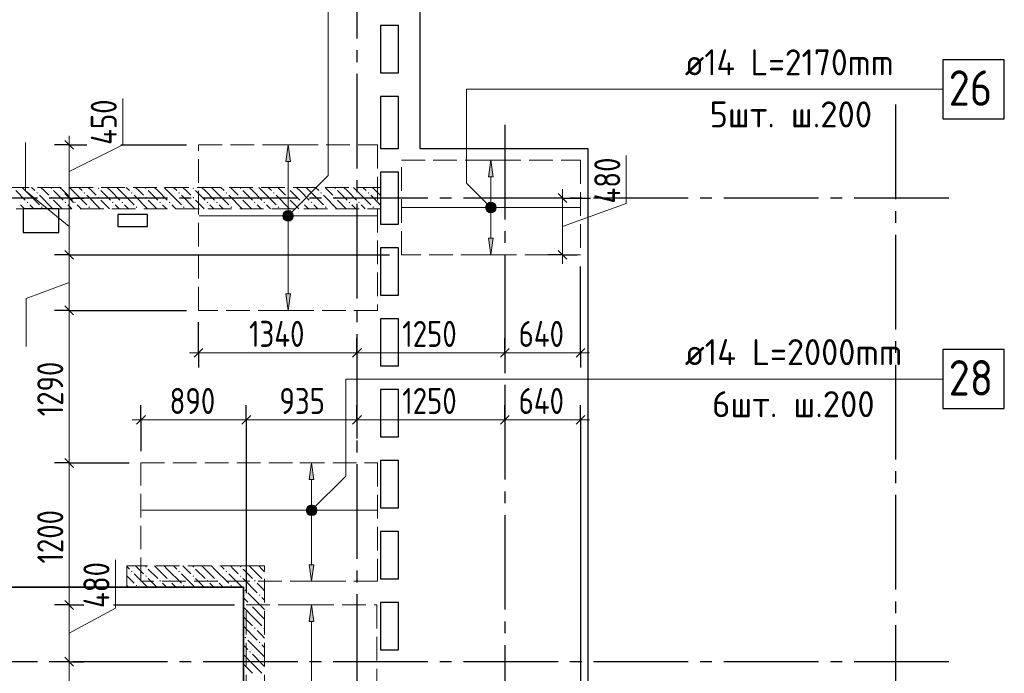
# Model space of a CAD drawing. Header units: millimetres. Extents: x 0 to 43617, y 0 to 59400.
# Tile 29 of 31: x 18974 to 27294, y 46152 to 51678. Entities that reach past the tile are written whole.
import ezdxf

# ---------------------------------------------------------------- set-up
doc = ezdxf.new("R2010")
doc.units = ezdxf.units.MM
doc.linetypes.add('______2', pattern=[270, 200, -70])
doc.linetypes.add('______5', pattern=[1100, 800, -100, 100, -100])
for name, color, linetype, lineweight in [('Standard', 7, 'Continuous', 25), ('ДОП Верх по У', 7, 'Continuous', 25), ('Оси', 40, '______5', 18), ('Позиционная метка номер позиции', 7, 'Continuous', 13), ('Примечания', 7, 'Continuous', 25), ('Размерная выноска', 7, 'Continuous', 13)]:
    doc.layers.add(name, color=color, linetype=linetype, lineweight=lineweight)
doc.layers.add('ЖБ Перекрытие верхний уровень', color=7, linetype='Continuous', lineweight=25, true_color=0xe0e0ff)
doc.layers.add('ЖБ Стена верхний уровень', color=7, linetype='Continuous', lineweight=25, true_color=0x006e00)
doc.styles.add('GOST 2.304-81', font='txt')
doc.styles.add('ISOCPEUR', font='txt')

msp = doc.modelspace()

# ---------------------------------------------------------------- hatches: boundary and pattern name
at = {"layer": 'ДОП Верх по У', "linetype": 'Continuous', "lineweight": 13, "transparency": 33554687}
for points in [[(21262, 50480), (21242, 50620), (21222, 50480)], [(22976, 50350), (22956, 50490), (22936, 50350)], [(22918.5, 50090), (22993.5, 50090), (22988.2, 50108.8)], [(22918.5, 50090), (22988.2, 50108.8), (22923.7, 50108.8)], [(22923.7, 50071.3), (22993.5, 50090), (22918.5, 50090)], [(22923.7, 50108.8), (22988.2, 50108.8), (22974.7, 50122.3)], [(22923.7, 50108.8), (22974.7, 50122.3), (22937.2, 50122.3)], [(22923.7, 50071.3), (22988.2, 50071.3), (22993.5, 50090)], [(22937.2, 50122.3), (22974.7, 50122.3), (22956, 50127.5)], [(21204.5, 50020), (21279.5, 50020), (21274.2, 50038.8)], [(21204.5, 50020), (21274.2, 50038.8), (21209.7, 50038.8)], [(21209.7, 50001.3), (21279.5, 50020), (21204.5, 50020)], [(21209.7, 50038.8), (21274.2, 50038.8), (21260.7, 50052.3)], [(21209.7, 50038.8), (21260.7, 50052.3), (21223.2, 50052.3)], [(21209.7, 50001.3), (21274.2, 50001.3), (21279.5, 50020)], [(21223.2, 50052.3), (21260.7, 50052.3), (21242, 50057.5)], [(22937.2, 50057.8), (22988.2, 50071.3), (22923.7, 50071.3)], [(22937.2, 50057.8), (22974.7, 50057.8), (22988.2, 50071.3)], [(22974.7, 50057.8), (22937.2, 50057.8), (22956, 50052.5)], [(21223.2, 49987.8), (21274.2, 50001.3), (21209.7, 50001.3)], [(21223.2, 49987.8), (21260.7, 49987.8), (21274.2, 50001.3)], [(21260.7, 49987.8), (21223.2, 49987.8), (21242, 49982.5)], [(21461, 47790), (21441, 47930), (21421, 47790)], [(21403.5, 47530), (21478.5, 47530), (21473.2, 47548.8)], [(21403.5, 47530), (21473.2, 47548.8), (21408.7, 47548.8)], [(21408.7, 47511.3), (21478.5, 47530), (21403.5, 47530)], [(21408.7, 47548.8), (21473.2, 47548.8), (21459.7, 47562.3)], [(21408.7, 47548.8), (21459.7, 47562.3), (21422.2, 47562.3)], [(21408.7, 47511.3), (21473.2, 47511.3), (21478.5, 47530)], [(21422.2, 47497.8), (21473.2, 47511.3), (21408.7, 47511.3)], [(21422.2, 47562.3), (21459.7, 47562.3), (21441, 47567.5)], [(21422.2, 47497.8), (21459.7, 47497.8), (21473.2, 47511.3)], [(21459.7, 47497.8), (21422.2, 47497.8), (21441, 47492.5)], [(21461, 46590), (21441, 46730), (21421, 46590)]]:
    msp.add_hatch(color=7, dxfattribs=at).paths.add_polyline_path(points)
for points in [[(22976, 49830), (22956, 49690), (22936, 49830)], [(21262, 49360), (21242, 49220), (21222, 49360)], [(21461, 47070), (21441, 46930), (21421, 47070)]]:
    msp.add_hatch(color=7, dxfattribs=at).paths.add_polyline_path(points, flags=16)
at = {"layer": 'ЖБ Стена верхний уровень', "linetype": 'Continuous', "lineweight": 18, "transparency": 33554687}
for points in [[(19234.5, 50253.1), (19240.9, 50259.6), (19247.4, 50253.1), (19240.9, 50246.6)], [(19634.5, 50253.1), (19640.9, 50259.6), (19647.4, 50253.1), (19640.9, 50246.6)], [(20034.5, 50253.1), (20040.9, 50259.6), (20047.4, 50253.1), (20040.9, 50246.6)], [(20434.5, 50253.1), (20440.9, 50259.6), (20447.4, 50253.1), (20440.9, 50246.6)], [(20834.5, 50253.1), (20840.9, 50259.6), (20847.4, 50253.1), (20840.9, 50246.6)], [(21234.5, 50253.1), (21240.9, 50259.6), (21247.4, 50253.1), (21240.9, 50246.6)], [(21634.5, 50253.1), (21640.9, 50259.6), (21647.4, 50253.1), (21640.9, 50246.6)], [(19114.5, 50213.1), (19121, 50219.6), (19127.4, 50213.1), (19121, 50206.6)], [(19234.5, 50173.1), (19240.9, 50179.6), (19247.4, 50173.1), (19240.9, 50166.6)], [(19514.5, 50213.1), (19521, 50219.6), (19527.4, 50213.1), (19521, 50206.6)], [(19634.5, 50173.1), (19640.9, 50179.6), (19647.4, 50173.1), (19640.9, 50166.6)], [(19914.5, 50213.1), (19921, 50219.6), (19927.4, 50213.1), (19921, 50206.6)], [(20034.5, 50173.1), (20040.9, 50179.6), (20047.4, 50173.1), (20040.9, 50166.6)], [(20314.5, 50213.1), (20321, 50219.6), (20327.4, 50213.1), (20321, 50206.6)], [(20434.5, 50173.1), (20440.9, 50179.6), (20447.4, 50173.1), (20440.9, 50166.6)], [(20714.5, 50213.1), (20721, 50219.6), (20727.4, 50213.1), (20721, 50206.6)], [(20834.5, 50173.1), (20840.9, 50179.6), (20847.4, 50173.1), (20840.9, 50166.6)], [(21114.5, 50213.1), (21121, 50219.6), (21127.4, 50213.1), (21121, 50206.6)], [(21234.5, 50173.1), (21240.9, 50179.6), (21247.4, 50173.1), (21240.9, 50166.6)], [(21514.5, 50213.1), (21521, 50219.6), (21527.4, 50213.1), (21521, 50206.6)], [(21634.5, 50173.1), (21640.9, 50179.6), (21647.4, 50173.1), (21640.9, 50166.6)], [(21914.5, 50213.1), (21921, 50219.6), (21927.4, 50213.1), (21921, 50206.6)], [(19034.5, 50133.1), (19040.9, 50139.6), (19047.4, 50133.1), (19040.9, 50126.6)], [(19154.4, 50093.1), (19160.9, 50099.6), (19167.4, 50093.1), (19160.9, 50086.6)], [(19354.4, 50133.1), (19360.9, 50139.6), (19367.4, 50133.1), (19360.9, 50126.6)], [(19434.5, 50133.1), (19440.9, 50139.6), (19447.4, 50133.1), (19440.9, 50126.6)], [(19554.4, 50093.1), (19560.9, 50099.6), (19567.4, 50093.1), (19560.9, 50086.6)], [(19754.4, 50133.1), (19760.9, 50139.6), (19767.4, 50133.1), (19760.9, 50126.6)], [(19834.5, 50133.1), (19840.9, 50139.6), (19847.4, 50133.1), (19840.9, 50126.6)], [(19954.4, 50093.1), (19960.9, 50099.6), (19967.4, 50093.1), (19960.9, 50086.6)], [(20154.4, 50133.1), (20160.9, 50139.6), (20167.4, 50133.1), (20160.9, 50126.6)], [(20234.5, 50133.1), (20240.9, 50139.6), (20247.4, 50133.1), (20240.9, 50126.6)], [(20354.4, 50093.1), (20360.9, 50099.6), (20367.4, 50093.1), (20360.9, 50086.6)], [(20554.4, 50133.1), (20560.9, 50139.6), (20567.4, 50133.1), (20560.9, 50126.6)], [(20634.5, 50133.1), (20640.9, 50139.6), (20647.4, 50133.1), (20640.9, 50126.6)], [(20754.4, 50093.1), (20760.9, 50099.6), (20767.4, 50093.1), (20760.9, 50086.6)], [(20954.4, 50133.1), (20960.9, 50139.6), (20967.4, 50133.1), (20960.9, 50126.6)], [(21034.5, 50133.1), (21040.9, 50139.6), (21047.4, 50133.1), (21040.9, 50126.6)], [(21154.4, 50093.1), (21160.9, 50099.6), (21167.4, 50093.1), (21160.9, 50086.6)], [(21354.4, 50133.1), (21360.9, 50139.6), (21367.4, 50133.1), (21360.9, 50126.6)], [(21434.5, 50133.1), (21440.9, 50139.6), (21447.4, 50133.1), (21440.9, 50126.6)], [(21554.4, 50093.1), (21560.9, 50099.6), (21567.4, 50093.1), (21560.9, 50086.6)], [(21754.4, 50133.1), (21760.9, 50139.6), (21767.4, 50133.1), (21760.9, 50126.6)], [(21834.5, 50133.1), (21840.9, 50139.6), (21847.4, 50133.1), (21840.9, 50126.6)], [(21954.4, 50093.1), (21960.9, 50099.6), (21967.4, 50093.1), (21960.9, 50086.6)], [(19914.5, 47013.1), (19921, 47019.6), (19927.4, 47013.1), (19921, 47006.6)], [(20034.5, 47053.1), (20040.9, 47059.6), (20047.4, 47053.1), (20040.9, 47046.6)], [(20314.5, 47013.1), (20321, 47019.6), (20327.4, 47013.1), (20321, 47006.6)], [(20434.5, 47053.1), (20440.9, 47059.6), (20447.4, 47053.1), (20440.9, 47046.6)], [(20714.5, 47013.1), (20721, 47019.6), (20727.4, 47013.1), (20721, 47006.6)], [(20834.5, 47053.1), (20840.9, 47059.6), (20847.4, 47053.1), (20840.9, 47046.6)], [(20034.5, 46973.1), (20040.9, 46979.6), (20047.4, 46973.1), (20040.9, 46966.6)], [(20154.4, 46933.1), (20160.9, 46939.6), (20167.4, 46933.1), (20160.9, 46926.6)], [(20234.5, 46933.1), (20240.9, 46939.6), (20247.4, 46933.1), (20240.9, 46926.6)], [(20434.5, 46973.1), (20440.9, 46979.6), (20447.4, 46973.1), (20440.9, 46966.6)], [(20554.4, 46933.1), (20560.9, 46939.6), (20567.4, 46933.1), (20560.9, 46926.6)], [(20634.5, 46933.1), (20640.9, 46939.6), (20647.4, 46933.1), (20640.9, 46926.6)], [(20834.5, 46973.1), (20840.9, 46979.6), (20847.4, 46973.1), (20840.9, 46966.6)], [(20954.4, 46933.1), (20960.9, 46939.6), (20967.4, 46933.1), (20960.9, 46926.6)], [(21034.5, 46933.1), (21040.9, 46939.6), (21044, 46936.6), (21044, 46929.7), (21040.9, 46926.6)], [(19954.4, 46893.1), (19960.9, 46899.6), (19967.4, 46893.1), (19960.9, 46886.6)], [(20354.4, 46893.1), (20360.9, 46899.6), (20367.4, 46893.1), (20360.9, 46886.6)], [(20754.4, 46893.1), (20760.9, 46899.6), (20767.4, 46893.1), (20760.9, 46886.6)], [(20874.5, 46853.1), (20881, 46859.6), (20887.5, 46853.1), (20881, 46846.6)], [(20994.5, 46813.1), (21001, 46819.6), (21007.5, 46813.1), (21001, 46806.6)], [(20914.5, 46733.1), (20921, 46739.6), (20927.4, 46733.1), (20921, 46726.6)], [(20954.4, 46533.1), (20960.9, 46539.6), (20967.4, 46533.1), (20960.9, 46526.6)], [(21034.5, 46533.1), (21040.9, 46539.6), (21044, 46536.6), (21044, 46529.7), (21040.9, 46526.6)], [(20874.5, 46453.1), (20881, 46459.6), (20887.5, 46453.1), (20881, 46446.6)], [(20994.5, 46413.1), (21001, 46419.6), (21007.5, 46413.1), (21001, 46406.6)], [(20914.5, 46333.1), (20921, 46339.6), (20927.4, 46333.1), (20921, 46326.6)]]:
    msp.add_hatch(color=7, dxfattribs=at).paths.add_polyline_path(points, flags=16)
at = {"layer": 'Позиционная метка номер позиции', "linetype": 'Continuous', "lineweight": 13, "transparency": 33554687}
for points in [[(22924.2, 50058.2), (22967.4, 50133.3), (22912.7, 50078.6)], [(22912.7, 50078.6), (22967.4, 50133.3), (22944.5, 50133.3)], [(22912.7, 50078.6), (22944.5, 50133.3), (22912.7, 50101.5)], [(22912.7, 50101.5), (22944.5, 50133.3), (22924.2, 50121.8)], [(22924.2, 50058.2), (22987.8, 50121.8), (22967.4, 50133.3)], [(22944.5, 50046.7), (22987.8, 50121.8), (22924.2, 50058.2)], [(22944.5, 50046.7), (22999.3, 50101.5), (22987.8, 50121.8)], [(22967.4, 50046.7), (22999.3, 50101.5), (22944.5, 50046.7)], [(22967.4, 50046.7), (22999.3, 50078.6), (22999.3, 50101.5)], [(21198.7, 50031.5), (21273.8, 49988.2), (21210.2, 50051.8)], [(21198.7, 50008.6), (21253.5, 49976.7), (21198.7, 50031.5)], [(21198.7, 50031.5), (21253.5, 49976.7), (21273.8, 49988.2)], [(21230.5, 49976.7), (21198.7, 50008.6), (21210.2, 49988.2)], [(21198.7, 50008.6), (21230.5, 49976.7), (21253.5, 49976.7)], [(21210.2, 50051.8), (21285.3, 50008.6), (21230.5, 50063.3)], [(21210.2, 50051.8), (21273.8, 49988.2), (21285.3, 50008.6)], [(21230.5, 50063.3), (21285.3, 50008.6), (21285.3, 50031.5)], [(21230.5, 50063.3), (21285.3, 50031.5), (21253.5, 50063.3)], [(21253.5, 50063.3), (21285.3, 50031.5), (21273.8, 50051.8)], [(22999.3, 50078.6), (22967.4, 50046.7), (22987.8, 50058.2)], [(21397.7, 47541.5), (21472.8, 47498.2), (21409.2, 47561.8)], [(21397.7, 47518.6), (21452.4, 47486.7), (21397.7, 47541.5)], [(21397.7, 47541.5), (21452.4, 47486.7), (21472.8, 47498.2)], [(21429.5, 47486.7), (21397.7, 47518.6), (21409.2, 47498.2)], [(21397.7, 47518.6), (21429.5, 47486.7), (21452.4, 47486.7)], [(21409.2, 47561.8), (21484.3, 47518.6), (21429.5, 47573.3)], [(21409.2, 47561.8), (21472.8, 47498.2), (21484.3, 47518.6)], [(21429.5, 47573.3), (21484.3, 47518.6), (21484.3, 47541.5)], [(21429.5, 47573.3), (21484.3, 47541.5), (21452.4, 47573.3)], [(21452.4, 47573.3), (21484.3, 47541.5), (21472.8, 47561.8)]]:
    msp.add_hatch(color=7, dxfattribs=at).paths.add_polyline_path(points)

# ---------------------------------------------------------------- linework, layer by layer
at = {"layer": 'Standard', "color": 7, "linetype": 'Continuous', "lineweight": 25, "transparency": 33554687}
for p, q in [((22354, 57220), (22354, 50590)), ((22024, 51630), (22024, 51230)), ((22174, 51630), (22024, 51630)), ((22174, 51230), (22174, 51630)), ((22024, 51230), (22174, 51230)), ((22024, 51030), (22024, 50590)), ((22174, 51030), (22024, 51030)), ((22174, 50590), (22174, 51030)), ((19354.9, 50657.5), (19429.9, 50582.5)), ((22024, 50590), (22174, 50590)), ((22354, 50590), (23774, 50590)), ((23774, 50590), (23774, 41910)), ((22024, 50390), (22024, 49950)), ((22174, 50390), (22024, 50390)), ((22174, 49950), (22174, 50390)), ((19354.9, 50207.5), (19429.9, 50132.5)), ((23523.2, 50207.5), (23598.2, 50132.5)), ((19004, 50080), (19004, 49880)), ((19304, 50080), (19004, 50080)), ((19304, 49880), (19304, 50080)), ((19804, 50030), (19804, 49930)), ((20054, 50030), (19804, 50030)), ((20054, 49930), (20054, 50030)), ((19804, 49930), (20054, 49930)), ((22024, 49950), (22174, 49950)), ((19004, 49880), (19304, 49880)), ((19354.9, 49727.5), (19429.9, 49652.5)), ((22024, 49750), (22024, 49350)), ((22174, 49750), (22024, 49750)), ((22174, 49350), (22174, 49750)), ((23523.2, 49727.5), (23598.2, 49652.5)), ((22024, 49350), (22174, 49350)), ((19354.9, 49257.5), (19429.9, 49182.5)), ((22024, 49150), (22024, 48750)), ((22174, 49150), (22024, 49150)), ((22174, 48750), (22174, 49150)), ((20447.5, 48823.7), (20522.5, 48898.7)), ((21786.5, 48823.7), (21861.5, 48898.7)), ((23036.5, 48823.7), (23111.5, 48898.7)), ((23675.5, 48823.7), (23750.5, 48898.7)), ((22024, 48750), (22174, 48750)), ((22024, 48550), (22024, 48150)), ((22174, 48550), (22024, 48550)), ((22174, 48150), (22174, 48550)), ((19961.5, 48256.8), (20036.5, 48331.8)), ((20851.5, 48256.8), (20926.5, 48331.8)), ((21786.5, 48256.8), (21861.5, 48331.8)), ((23036.5, 48256.8), (23111.5, 48331.8)), ((23675.5, 48256.8), (23750.5, 48331.8)), ((22024, 48150), (22174, 48150)), ((19354.9, 47967.5), (19429.9, 47892.5)), ((22024, 47950), (22024, 47550)), ((22174, 47950), (22024, 47950)), ((22174, 47550), (22174, 47950)), ((22024, 47550), (22174, 47550)), ((22024, 47350), (22024, 46950)), ((22174, 47350), (22024, 47350)), ((22174, 46950), (22174, 47350)), ((22024, 46950), (22174, 46950)), ((20864, 46880), (16424, 46880)), ((20864, 44950), (20864, 46880)), ((19354.9, 46767.5), (19429.9, 46692.5)), ((22024, 46750), (22024, 46350)), ((22174, 46750), (22024, 46750)), ((22174, 46350), (22174, 46750)), ((22024, 46350), (22174, 46350)), ((19354.9, 46287.5), (19429.9, 46212.5))]:
    msp.add_line(p, q, dxfattribs=at)
at = {"layer": 'Standard', "color": 7, "linetype": 'Continuous', "lineweight": 13, "transparency": 33554687}
for p, q in [((19844.8, 50620), (19844.8, 51011)), ((19392.4, 50620), (19392.4, 50695)), ((19023.1, 50232.2), (19023.1, 50638.8)), ((19392.4, 50395), (19844.8, 50620)), ((24099, 50124), (24099, 50530.6)), ((19392.4, 49930), (19023.1, 50232.2)), ((19392.4, 50170), (19392.4, 49690)), ((23560.7, 50170), (23560.7, 50245)), ((23560.7, 50170), (23560.7, 49690)), ((23560.7, 49930), (24099, 50124)), ((23560.7, 49690), (23560.7, 49615)), ((19392.4, 49455), (19029.8, 49321.6)), ((19029.8, 49321.6), (19029.8, 48915)), ((20485, 48861.2), (20410, 48861.2)), ((20485, 48861.2), (21824, 48861.2)), ((21824, 48861.2), (23074, 48861.2)), ((23074, 48861.2), (23713, 48861.2)), ((23713, 48861.2), (23788, 48861.2)), ((19999, 48294.3), (19924, 48294.3)), ((19999, 48294.3), (20889, 48294.3)), ((20889, 48294.3), (21824, 48294.3)), ((21824, 48294.3), (23074, 48294.3)), ((23074, 48294.3), (23713, 48294.3)), ((23713, 48294.3), (23788, 48294.3)), ((19782.8, 46703.8), (19782.8, 47110.4)), ((19392.4, 46730), (19392.4, 46250)), ((19392.4, 46490), (19782.8, 46703.8)), ((19392.4, 46250), (19392.4, 45810))]:
    msp.add_line(p, q, dxfattribs=at)
at = {"layer": 'Standard', "color": 251, "linetype": 'Continuous', "lineweight": -3, "true_color": 0x656565, "transparency": 33554687}
for p, q in [((19392.4, 50620), (19267.4, 50620)), ((19392.4, 50620), (19517.4, 50620)), ((19392.4, 50620), (19542.9, 50620)), ((19392.4, 50170), (19267.4, 50170)), ((19392.4, 50170), (19517.4, 50170)), ((19392.4, 50170), (19392.4, 50170)), ((23560.7, 50170), (23435.7, 50170)), ((23560.7, 50170), (23685.7, 50170)), ((23560.7, 50170), (23797.1, 50170)), ((19392.4, 49690), (19267.4, 49690)), ((19392.4, 49690), (19517.4, 49690)), ((23560.7, 49690), (23435.7, 49690)), ((23560.7, 49690), (23685.7, 49690)), ((23560.7, 49690), (23560.7, 49690)), ((23713, 48861.2), (23713, 49590)), ((19392.4, 49220), (19267.4, 49220)), ((19392.4, 49220), (19517.4, 49220)), ((20485, 48861.2), (20485, 49120)), ((20485, 48861.2), (20485, 48986.2)), ((21824, 48861.2), (21824, 48986.2)), ((23074, 48861.2), (23074, 48986.2)), ((23713, 48861.2), (23713, 48986.2)), ((20485, 48861.2), (20485, 48736.2)), ((21824, 48861.2), (21824, 48736.2)), ((21824, 48861.2), (21824, 48861.2)), ((23074, 48861.2), (23074, 48870.3)), ((23074, 48861.2), (23074, 48736.2)), ((23713, 48861.2), (23713, 48736.2)), ((19999, 48294.3), (19999, 48419.3)), ((20889, 48294.3), (20889, 48419.3)), ((21824, 48294.3), (21824, 48419.3)), ((23074, 48294.3), (23074, 48419.3)), ((23713, 48294.3), (23713, 48419.3)), ((19999, 48294.3), (19999, 48169.3)), ((19999, 48294.3), (19999, 48030)), ((20889, 48294.3), (20889, 48169.3)), ((20889, 48294.3), (20889, 46830)), ((21824, 48294.3), (21824, 48169.3)), ((21824, 48294.3), (21824, 48136.2)), ((23074, 48294.3), (23074, 48169.3)), ((23074, 48294.3), (23074, 48160.9)), ((23713, 48294.3), (23713, 48169.3)), ((23713, 48294.3), (23713, 45910)), ((19392.4, 47930), (19267.4, 47930)), ((19392.4, 47930), (19517.4, 47930)), ((19392.4, 46730), (19267.4, 46730)), ((19392.4, 46730), (19517.4, 46730)), ((19392.4, 46730), (19480.8, 46730)), ((19392.4, 46250), (19267.4, 46250)), ((19392.4, 46250), (19517.4, 46250)), ((19392.4, 46250), (19392.4, 46250))]:
    msp.add_line(p, q, dxfattribs=at)
at = {"layer": 'Standard', "color": 7, "linetype": 'Continuous', "lineweight": 13, "transparency": 33554687}
for points in [[(19392.4, 50620), (19392.4, 50314.9), (19392.4, 50314.9), (19392.4, 50170)], [(19392.4, 49690), (19392.4, 49645.1), (19392.4, 49645.1), (19392.4, 49220)], [(19392.4, 49220), (19392.4, 48412.7), (19392.4, 48412.7), (19392.4, 47930)], [(19392.4, 47930), (19392.4, 47275), (19392.4, 47275), (19392.4, 46730)]]:
    msp.add_lwpolyline(points, dxfattribs=at)
at = {"layer": 'Standard', "color": 251, "linetype": 'Continuous', "lineweight": -3, "true_color": 0x656565, "transparency": 33554687}
for points in [[(19827.8, 50620), (19910.9, 50620), (19910.9, 50620), (20385, 50620)], [(19392.4, 49690), (19399.1, 49690), (19399.1, 49690), (19651, 49690), (19651, 49690), (19713.2, 49690), (19713.2, 49690), (19750.6, 49690), (19750.6, 49690), (19752, 49690), (19752, 49690), (19763.2, 49690), (19763.2, 49690), (19772.2, 49690), (19772.2, 49690), (19813.6, 49690), (19813.6, 49690), (19814.9, 49690), (19814.9, 49690), (19821.3, 49690), (19821.3, 49690), (19823.4, 49690), (19823.4, 49690), (22099, 49690)], [(19392.4, 49220), (19558.4, 49220), (19558.4, 49220), (19653.1, 49220), (19653.1, 49220), (19710.1, 49220), (19710.1, 49220), (19712.3, 49220), (19712.3, 49220), (19729.3, 49220), (19729.3, 49220), (19743.1, 49220), (19743.1, 49220), (19806.2, 49220), (19806.2, 49220), (19808.1, 49220), (19808.1, 49220), (19817.9, 49220), (19817.9, 49220), (19821.1, 49220), (19821.1, 49220), (20385, 49220)], [(19392.4, 47930), (19488.3, 47930), (19488.3, 47930), (19598.9, 47930), (19598.9, 47930), (19603.3, 47930), (19603.3, 47930), (19636.3, 47930), (19636.3, 47930), (19663.1, 47930), (19663.1, 47930), (19785.7, 47930), (19785.7, 47930), (19789.5, 47930), (19789.5, 47930), (19808.5, 47930), (19808.5, 47930), (19814.8, 47930), (19814.8, 47930), (19899, 47930)], [(19765.8, 46730), (19766.7, 46730), (19766.7, 46730), (19772.1, 46730), (19772.1, 46730), (19799.8, 46730), (19799.8, 46730), (19808.9, 46730), (19808.9, 46730), (20789, 46730)]]:
    msp.add_lwpolyline(points, dxfattribs=at)
at = {"layer": 'ДОП Верх по У', "color": 7, "linetype": 'Continuous', "lineweight": 13, "transparency": 33554687}
for p, q in [((24574, 51090), (26638, 51090)), ((24574, 48639.9), (26682, 48639.9))]:
    msp.add_line(p, q, dxfattribs=at)
at = {"layer": 'ДОП Верх по У', "color": 251, "linetype": 'Continuous', "lineweight": 13, "true_color": 0x494949, "transparency": 33554687}
for p, q in [((21242, 50620), (21142, 50620)), ((21242, 50620), (21222, 50480)), ((21262, 50480), (21242, 50620)), ((21242, 50620), (21342, 50620)), ((21242, 50620), (21242, 50620)), ((21222, 50480), (21262, 50480)), ((21242, 50050), (21242, 50480)), ((22956, 50490), (22856, 50490)), ((22956, 50490), (22936, 50350)), ((22976, 50350), (22956, 50490)), ((22956, 50490), (23056, 50490)), ((22956, 50490), (22956, 50490)), ((22936, 50350), (22976, 50350)), ((22956, 50120), (22956, 50350)), ((22918.5, 50090), (22918.5, 50090)), ((22993.5, 50090), (22993.5, 50090)), ((21204.5, 50020), (21204.5, 50020)), ((21279.5, 50020), (21279.5, 50020)), ((22956, 49830), (22956, 50060)), ((21242, 49360), (21242, 49990)), ((22956, 49690), (22936, 49830)), ((22936, 49830), (22976, 49830)), ((22976, 49830), (22956, 49690)), ((22956, 49690), (22856, 49690)), ((22956, 49690), (23056, 49690)), ((22956, 49690), (22956, 49690)), ((21242, 49220), (21222, 49360)), ((21222, 49360), (21262, 49360)), ((21262, 49360), (21242, 49220)), ((21242, 49220), (21142, 49220)), ((21242, 49220), (21342, 49220)), ((21242, 49220), (21242, 49220)), ((21441, 47930), (21341, 47930)), ((21441, 47930), (21421, 47790)), ((21461, 47790), (21441, 47930)), ((21441, 47930), (21541, 47930)), ((21441, 47930), (21441, 47930)), ((21421, 47790), (21461, 47790)), ((21441, 47560), (21441, 47790)), ((21403.5, 47530), (21403.5, 47530)), ((21478.5, 47530), (21478.5, 47530)), ((21441, 47070), (21441, 47500)), ((21441, 46930), (21421, 47070)), ((21421, 47070), (21461, 47070)), ((21461, 47070), (21441, 46930)), ((21441, 46930), (21341, 46930)), ((21441, 46930), (21541, 46930)), ((21441, 46930), (21441, 46930)), ((21441, 46730), (21341, 46730)), ((21441, 46730), (21421, 46590)), ((21461, 46590), (21441, 46730)), ((21441, 46730), (21541, 46730)), ((21441, 46730), (21441, 46730)), ((21421, 46590), (21461, 46590)), ((21441, 45960), (21441, 46590))]:
    msp.add_line(p, q, dxfattribs=at)
at = {"layer": 'ДОП Верх по У', "color": 7, "linetype": 'Continuous', "lineweight": 18, "transparency": 33554687}
for p, q in [((23706, 50090), (22206, 50090)), ((20492, 50020), (21992, 50020)), ((21992, 47530), (20006, 47530))]:
    msp.add_line(p, q, dxfattribs=at)
at = {"layer": 'ДОП Верх по У', "color": 7, "linetype": 'Continuous', "lineweight": 25, "transparency": 33554687}
for points in [[(26774, 50840), (27294, 50840), (27294, 51340), (26774, 51340), (26774, 50840)], [(26774, 48389.9), (27294, 48389.9), (27294, 48889.9), (26774, 48889.9), (26774, 48389.9)]]:
    msp.add_lwpolyline(points, dxfattribs=at)
at = {"layer": 'ДОП Верх по У', "color": 251, "linetype": 'Continuous', "lineweight": 13, "true_color": 0x494949, "transparency": 33554687}
for centre in [(22956, 50090), (21242, 50020), (21441, 47530)]:
    msp.add_circle(centre, 37.5, dxfattribs=at)
at = {"layer": 'ЖБ Перекрытие верхний уровень', "color": 7, "linetype": 'Continuous', "lineweight": 18, "transparency": 33554687}
for p, q in [((22354, 50590), (22354, 57220)), ((22024, 51230), (22024, 51630)), ((22024, 51630), (22174, 51630)), ((22174, 51630), (22174, 51230)), ((22174, 51230), (22024, 51230)), ((22024, 51030), (22174, 51030)), ((22024, 50590), (22024, 51030)), ((22174, 51030), (22174, 50590)), ((22174, 50590), (22024, 50590)), ((23774, 50590), (22354, 50590)), ((23774, 41910), (23774, 50590)), ((22024, 50290), (22024, 50390)), ((22024, 50390), (22174, 50390)), ((22174, 50390), (22174, 49950)), ((22024, 49950), (22024, 50290)), ((19304, 50080), (19004, 50080)), ((19004, 50080), (19004, 49880)), ((19304, 49880), (19304, 50080)), ((20054, 50030), (19804, 50030)), ((19804, 50030), (19804, 49930)), ((20054, 49930), (20054, 50030)), ((19804, 49930), (20054, 49930)), ((22174, 49950), (22024, 49950)), ((19004, 49880), (19304, 49880)), ((22024, 49350), (22024, 49750)), ((22024, 49750), (22174, 49750)), ((22174, 49750), (22174, 49350)), ((22174, 49350), (22024, 49350)), ((22024, 48750), (22024, 49150)), ((22024, 49150), (22174, 49150)), ((22174, 49150), (22174, 48750)), ((22174, 48750), (22024, 48750)), ((22024, 48550), (22174, 48550)), ((22024, 48150), (22024, 48550)), ((22174, 48550), (22174, 48150)), ((22174, 48150), (22024, 48150)), ((22024, 47550), (22024, 47950)), ((22024, 47950), (22174, 47950)), ((22174, 47950), (22174, 47550)), ((22174, 47550), (22024, 47550)), ((22024, 46950), (22024, 47350)), ((22024, 47350), (22174, 47350)), ((22174, 47350), (22174, 46950)), ((22174, 46950), (22024, 46950)), ((20864, 46880), (16424, 46880)), ((20864, 45130), (20864, 46880)), ((22024, 46350), (22024, 46750)), ((22024, 46750), (22174, 46750)), ((22174, 46750), (22174, 46350)), ((22174, 46350), (22024, 46350))]:
    msp.add_line(p, q, dxfattribs=at)
at = {"layer": 'ЖБ Стена верхний уровень', "color": 251, "linetype": '______2', "lineweight": 13, "true_color": 0x656565, "transparency": 33554687}
for p, q in [((22024, 50260), (16244, 50260)), ((22024, 50080), (22024, 50260)), ((16244, 50080), (22024, 50080)), ((19879, 46880), (19879, 47060)), ((20864, 47060), (19879, 47060)), ((21044, 47060), (20864, 47060)), ((21044, 45130), (21044, 47060)), ((19879, 46880), (20864, 46880)), ((20864, 46880), (20864, 45130))]:
    msp.add_line(p, q, dxfattribs=at)
at = {"layer": 'ЖБ Стена верхний уровень', "color": 9, "linetype": 'Continuous', "lineweight": 18, "true_color": 0xc7c7c7, "transparency": 33554687}
for p, q in [((18994.1, 50260), (19021, 50233.1)), ((19074.1, 50260), (19101, 50233.1)), ((19181, 50233.1), (19154.1, 50260)), ((19340.9, 50233.1), (19314.1, 50260)), ((19394.1, 50260), (19421, 50233.1)), ((19474.1, 50260), (19501, 50233.1)), ((19581, 50233.1), (19554.1, 50260)), ((19740.9, 50233.1), (19714.1, 50260)), ((19794.1, 50260), (19821, 50233.1)), ((19874.1, 50260), (19901, 50233.1)), ((19981, 50233.1), (19954.1, 50260)), ((20140.9, 50233.1), (20114.1, 50260)), ((20194.1, 50260), (20221, 50233.1)), ((20274.1, 50260), (20301, 50233.1)), ((20381, 50233.1), (20354.1, 50260)), ((20540.9, 50233.1), (20514.1, 50260)), ((20594.1, 50260), (20621, 50233.1)), ((20674.1, 50260), (20701, 50233.1)), ((20781, 50233.1), (20754.1, 50260)), ((20940.9, 50233.1), (20914.1, 50260)), ((20994.1, 50260), (21021, 50233.1)), ((21074.1, 50260), (21101, 50233.1)), ((21181, 50233.1), (21154.1, 50260)), ((21340.9, 50233.1), (21314.1, 50260)), ((21394.1, 50260), (21421, 50233.1)), ((21474.1, 50260), (21501, 50233.1)), ((21581, 50233.1), (21554.1, 50260)), ((21740.9, 50233.1), (21714.1, 50260)), ((21794.1, 50260), (21821, 50233.1)), ((21874.1, 50260), (21901, 50233.1)), ((21981, 50233.1), (21954.1, 50260)), ((18940.9, 50233.1), (19021, 50153.1)), ((19021, 50233.1), (19140.9, 50113.1)), ((19140.9, 50193.1), (19254.1, 50080)), ((19221, 50193.1), (19181, 50233.1)), ((19260.9, 50233.1), (19340.9, 50153.1)), ((19340.9, 50233.1), (19421, 50153.1)), ((19421, 50233.1), (19540.9, 50113.1)), ((19540.9, 50193.1), (19654.1, 50080)), ((19621, 50193.1), (19581, 50233.1)), ((19660.9, 50233.1), (19740.9, 50153.1)), ((19740.9, 50233.1), (19821, 50153.1)), ((19821, 50233.1), (19940.9, 50113.1)), ((19940.9, 50193.1), (20054.1, 50080)), ((20021, 50193.1), (19981, 50233.1)), ((20060.9, 50233.1), (20140.9, 50153.1)), ((20140.9, 50233.1), (20221, 50153.1)), ((20221, 50233.1), (20340.9, 50113.1)), ((20340.9, 50193.1), (20454.1, 50080)), ((20421, 50193.1), (20381, 50233.1)), ((20460.9, 50233.1), (20540.9, 50153.1)), ((20540.9, 50233.1), (20621, 50153.1)), ((20621, 50233.1), (20740.9, 50113.1)), ((20740.9, 50193.1), (20854.1, 50080)), ((20821, 50193.1), (20781, 50233.1)), ((20860.9, 50233.1), (20940.9, 50153.1)), ((20940.9, 50233.1), (21021, 50153.1)), ((21021, 50233.1), (21140.9, 50113.1)), ((21140.9, 50193.1), (21254.1, 50080)), ((21221, 50193.1), (21181, 50233.1)), ((21260.9, 50233.1), (21340.9, 50153.1)), ((21340.9, 50233.1), (21421, 50153.1)), ((21421, 50233.1), (21540.9, 50113.1)), ((21540.9, 50193.1), (21654.1, 50080)), ((21621, 50193.1), (21581, 50233.1)), ((21660.9, 50233.1), (21740.9, 50153.1)), ((21740.9, 50233.1), (21821, 50153.1)), ((21821, 50233.1), (21940.9, 50113.1)), ((21940.9, 50193.1), (22024, 50110.1)), ((22021, 50193.1), (21981, 50233.1)), ((19014.1, 50080), (18981, 50113.1)), ((19060.9, 50113.1), (19094.1, 50080)), ((19260.9, 50153.1), (19334.1, 50080)), ((19414.1, 50080), (19381, 50113.1)), ((19460.9, 50113.1), (19494.1, 50080)), ((19660.9, 50153.1), (19734.1, 50080)), ((19814.1, 50080), (19781, 50113.1)), ((19860.9, 50113.1), (19894.1, 50080)), ((20060.9, 50153.1), (20134.1, 50080)), ((20214.1, 50080), (20181, 50113.1)), ((20260.9, 50113.1), (20294.1, 50080)), ((20460.9, 50153.1), (20534.1, 50080)), ((20614.1, 50080), (20581, 50113.1)), ((20660.9, 50113.1), (20694.1, 50080)), ((20860.9, 50153.1), (20934.1, 50080)), ((21014.1, 50080), (20981, 50113.1)), ((21060.9, 50113.1), (21094.1, 50080)), ((21260.9, 50153.1), (21334.1, 50080)), ((21414.1, 50080), (21381, 50113.1)), ((21460.9, 50113.1), (21494.1, 50080)), ((21660.9, 50153.1), (21734.1, 50080)), ((21814.1, 50080), (21781, 50113.1)), ((21860.9, 50113.1), (21894.1, 50080)), ((19879, 47055.1), (19901, 47033.1)), ((19981, 47033.1), (19954.1, 47060)), ((20021, 46993.1), (19981, 47033.1)), ((20060.9, 47033.1), (20140.9, 46953.1)), ((20140.9, 47033.1), (20114.1, 47060)), ((20140.9, 47033.1), (20221, 46953.1)), ((20194.1, 47060), (20221, 47033.1)), ((20221, 47033.1), (20340.9, 46913.1)), ((20274.1, 47060), (20301, 47033.1)), ((20381, 47033.1), (20354.1, 47060)), ((20421, 46993.1), (20381, 47033.1)), ((20460.9, 47033.1), (20540.9, 46953.1)), ((20540.9, 47033.1), (20514.1, 47060)), ((20540.9, 47033.1), (20621, 46953.1)), ((20594.1, 47060), (20621, 47033.1)), ((20621, 47033.1), (20740.9, 46913.1)), ((20674.1, 47060), (20701, 47033.1)), ((20781, 47033.1), (20754.1, 47060)), ((20821, 46993.1), (20781, 47033.1)), ((20860.9, 47033.1), (20864, 47030.1)), ((20864, 47030.1), (20940.9, 46953.1)), ((20940.9, 47033.1), (20914.1, 47060)), ((20940.9, 47033.1), (21021, 46953.1)), ((20994.1, 47060), (21021, 47033.1)), ((21021, 47033.1), (21044, 47010.1)), ((19879, 46975.1), (19940.9, 46913.1)), ((19940.9, 46993.1), (20054.1, 46880)), ((20060.9, 46953.1), (20134.1, 46880)), ((20340.9, 46993.1), (20454.1, 46880)), ((20460.9, 46953.1), (20534.1, 46880)), ((20740.9, 46993.1), (20854.1, 46880)), ((20860.9, 46953.1), (20864, 46950.1)), ((20864, 46950.1), (20981, 46833.1)), ((19879, 46895.1), (19894.1, 46880)), ((20214.1, 46880), (20181, 46913.1)), ((20260.9, 46913.1), (20294.1, 46880)), ((20614.1, 46880), (20581, 46913.1)), ((20660.9, 46913.1), (20694.1, 46880)), ((21021, 46873.1), (20981, 46913.1)), ((21044, 46850.1), (21021, 46873.1)), ((20864, 46790.1), (20901, 46753.1)), ((21021, 46713.1), (20901, 46833.1)), ((21021, 46793.1), (21044, 46770.1)), ((20940.9, 46633.1), (20864, 46710.1)), ((20940.9, 46713.1), (21021, 46633.1)), ((21021, 46713.1), (21044, 46690.1)), ((20864, 46630.1), (20940.9, 46553.1)), ((20940.9, 46633.1), (21021, 46553.1)), ((21021, 46633.1), (21044, 46610.1)), ((20864, 46550.1), (20981, 46433.1)), ((21021, 46473.1), (20981, 46513.1)), ((21021, 46313.1), (20901, 46433.1)), ((21044, 46450.1), (21021, 46473.1)), ((20864, 46390.1), (20901, 46353.1)), ((21021, 46393.1), (21044, 46370.1)), ((20940.9, 46233.1), (20864, 46310.1)), ((20940.9, 46313.1), (21021, 46233.1)), ((21021, 46313.1), (21044, 46290.1)), ((20864, 46230.1), (20940.9, 46153.1)), ((20940.9, 46233.1), (21021, 46153.1)), ((21021, 46233.1), (21044, 46210.1))]:
    msp.add_line(p, q, dxfattribs=at)
at = {"layer": 'Оси', "color": 8, "linetype": '______5', "lineweight": -3, "transparency": 33554687}
for p, q in [((21824, 57820), (21824, 7100)), ((26374, 50960), (26374, 7100)), ((23074, 50790), (23074, 7100)), ((26824, 50170), (3600, 50170)), ((26824, 46250), (3600, 46250))]:
    msp.add_line(p, q, dxfattribs=at)
at = {"layer": 'Позиционная метка номер позиции', "color": 7, "linetype": 'Continuous', "lineweight": 13, "transparency": 33554687}
for p, q in [((22924.2, 50121.8), (22924.2, 50121.8)), ((22987.8, 50121.8), (22987.8, 50121.8)), ((21210.2, 50051.8), (21210.2, 50051.8)), ((21273.8, 50051.8), (21273.8, 50051.8)), ((22924.2, 50058.2), (22924.2, 50058.2)), ((22987.8, 50058.2), (22987.8, 50058.2)), ((21210.2, 49988.2), (21210.2, 49988.2)), ((21273.8, 49988.2), (21273.8, 49988.2)), ((21409.2, 47561.8), (21409.2, 47561.8)), ((21472.8, 47561.8), (21472.8, 47561.8)), ((21409.2, 47498.2), (21409.2, 47498.2)), ((21472.8, 47498.2), (21472.8, 47498.2))]:
    msp.add_line(p, q, dxfattribs=at)
for points in [[(21242, 50020), (21581.4, 50359.4), (21581.4, 52090), (26774, 52090)], [(22956, 50090), (22750.9, 50295.1), (22750.9, 51090), (26774, 51090)], [(21441, 47530), (21730.9, 47819.9), (21730.9, 48639.9), (26774, 48639.9)]]:
    msp.add_lwpolyline(points, dxfattribs=at)
for centre in [(22956, 50090), (21242, 50020), (21441, 47530)]:
    msp.add_circle(centre, 45, dxfattribs=at)
at = {"layer": 'Примечания', "color": 7, "linetype": '______2', "lineweight": 18, "transparency": 33554687}
for p, q in [((20485, 50620), (21999, 50620)), ((20485, 49220), (20485, 50620)), ((21999, 50620), (21999, 49220)), ((22199, 50490), (23713, 50490)), ((22199, 49690), (22199, 50490)), ((23713, 50490), (23713, 49690)), ((23713, 49690), (22199, 49690)), ((21999, 49220), (20485, 49220)), ((19999, 47930), (21999, 47930)), ((19999, 46930), (19999, 47930)), ((21999, 47930), (21999, 46930)), ((21999, 46930), (19999, 46930)), ((20889, 46730), (21993, 46730)), ((20889, 45130), (20889, 46730)), ((21993, 46730), (21993, 45130))]:
    msp.add_line(p, q, dxfattribs=at)
at = {"layer": 'Размерная выноска', "color": 7, "linetype": 'Continuous', "lineweight": 35, "transparency": 33554687}
msp.add_lwpolyline([(16924, 42420), (20969, 42420), (20969, 44950), (20864, 44950), (20864, 46880), (16424, 46880), (16424, 45130), (16924, 45130), (16924, 42420)], dxfattribs=at)

# ---------------------------------------------------------------- texts
at = {"layer": 'Standard', "color": 7, "linetype": 'Continuous', "lineweight": 25, "transparency": 33554687, "char_height": 220, "attachment_point": 7, "rotation": 90, "style": 'GOST 2.304-81'}
for s, insert, width in [('450', (19794.8, 50620), 516.384), ('480', (24049, 50124), 531.967), ('1290', (19342.4, 48324.8), 625.741), ('1200', (19342.4, 47079.8), 625.735), ('480', (19732.7, 46703.8), 531.979)]:
    msp.add_mtext(s, dxfattribs=dict(at, insert=insert, width=width))
at = {"layer": 'Standard', "color": 7, "linetype": 'Continuous', "lineweight": 25, "transparency": 33554687, "char_height": 220, "attachment_point": 7, "style": 'GOST 2.304-81'}
for s, insert, width in [('1340', (20912.1, 48911.3), 610.171), ('1250', (22206.6, 48911.3), 610.159), ('640', (23190.2, 48911.3), 531.967), ('890', (20240.7, 48344.3), 531.973), ('935', (21168.9, 48344.3), 500.82), ('1250', (22206.6, 48344.3), 610.159), ('640', (23190.2, 48344.3), 531.967)]:
    msp.add_mtext(s, dxfattribs=dict(at, insert=insert, width=width))
at = {"layer": 'ДОП Верх по У', "color": 7, "linetype": 'Continuous', "lineweight": 13, "transparency": 33554687, "attachment_point": 7, "style": 'ISOCPEUR'}
for s, insert, char_height, width in [('\\W0.94;ø14 L=2170mm ', (24594, 51207.3), 220, 2126.488), ('\\W0.87;26', (26824, 50950), 300, 550.819), ('\\W0.97;5шт. ш.200 ', (24803, 50767.4), 220, 1712.324), ('\\W0.96;ø14 L=2000mm ', (24594, 48757.3), 220, 2172.599), ('\\W0.87;28', (26824, 48499.9), 300, 550.819), ('\\W0.97;6шт. ш.200 ', (24825, 48317.3), 220, 1712.324)]:
    msp.add_mtext(s, dxfattribs=dict(at, insert=insert, char_height=char_height, width=width))

doc.saveas('drawing.dxf')
